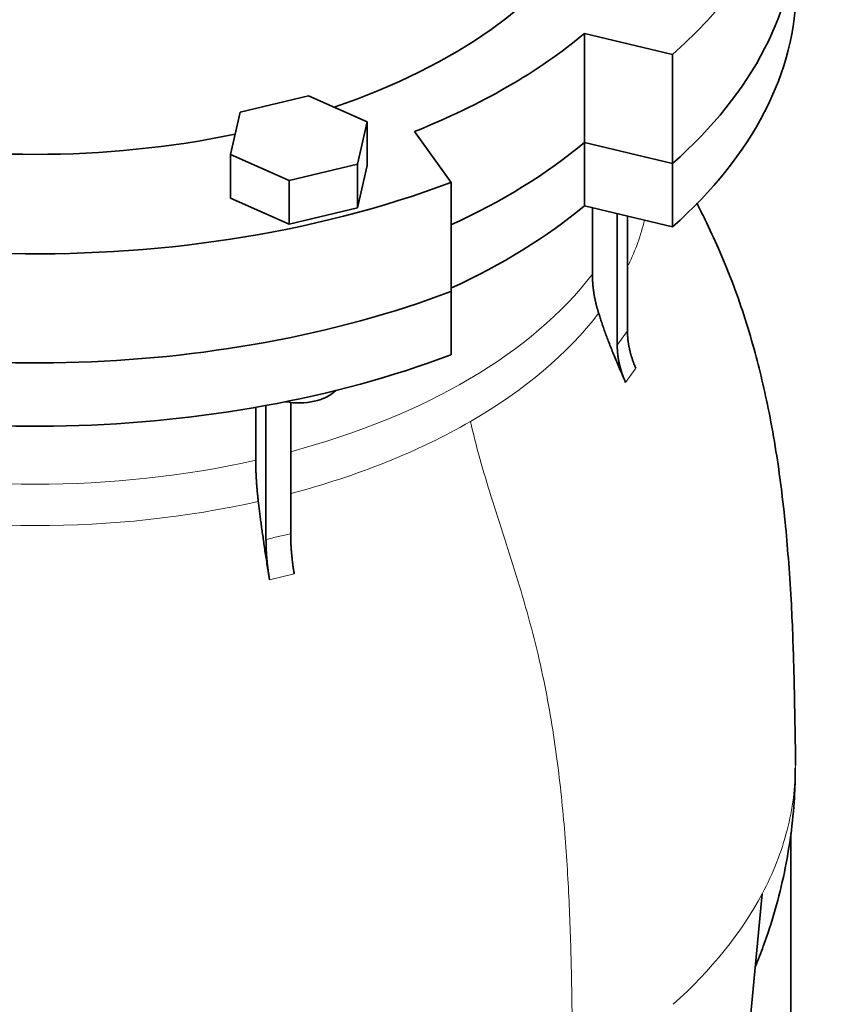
# Model space of a CAD drawing. Header units: millimetres. Extents: x 451 to 1335, y -1116 to 1317.
# Tile 10 of 28: x 1183 to 1335, y -524 to -339. Entities that reach past the tile are written whole.
import ezdxf

# ---------------------------------------------------------------- set-up
doc = ezdxf.new("R2010")
doc.units = ezdxf.units.MM
doc.layers.add('VSI344-454_FLANG', color=7, linetype='Continuous')
doc.layers.add('VSI344-454_TESTA', color=7, linetype='Continuous')

# ---------------------------------------------------------------- blocks, each defined once
blk = doc.blocks.new('SE4')
at = {"layer": 'VSI344-454_FLANG', "color": 7, "linetype": 'Continuous', "lineweight": 35}
for p, q in [((1288.73, -342.01), (1305.22, -345.95)), ((1288.73, -362.42), (1288.73, -342.01)), ((1305.22, -345.95), (1305.22, -366.36)), ((1237.05, -353.71), (1224.24, -356.77)), ((1248.04, -358.58), (1237.05, -353.71)), ((1224.24, -356.77), (1222.44, -364.7)), ((1246.23, -366.51), (1248.04, -358.58)), ((1248.04, -358.58), (1248.04, -366.74)), ((1263.74, -369.9), (1256.91, -360.38)), ((1288.73, -362.42), (1305.22, -366.36)), ((1222.44, -364.7), (1222.44, -372.87)), ((1222.44, -364.7), (1233.43, -369.57)), ((1233.43, -369.57), (1246.23, -366.51)), ((1246.23, -366.51), (1246.23, -374.68)), ((1246.23, -374.68), (1248.04, -366.74)), ((1233.43, -369.57), (1233.43, -377.74)), ((1263.74, -369.9), (1263.74, -390.31)), ((1222.44, -372.87), (1233.43, -377.74)), ((1233.43, -377.74), (1246.23, -374.68))]:
    blk.add_line(p, q, dxfattribs=at)
for centre, major_axis, start_param, end_param in [((1185.87, -301), (-110.25, 0), 2.103318, 6.283185), ((1185.87, -301), (142.5, 0), 2.772791, 5.290477), ((1185.87, -301), (-142.5, 0), 2.563505, 3.510394), ((1185.87, -321.41), (142.5, 0), 3.141593, 5.290477), ((1185.87, -321.41), (-142.5, 0), 2.563505, 3.141593), ((1185.87, -301), (125, 0), 5.316801, 5.678774), ((1185.87, -301), (-110.25, 0), 1.224323, 1.91727), ((1185.87, -321.41), (125, 0), 5.384862, 5.678774)]:
    blk.add_ellipse(centre, major_axis=major_axis, ratio=0.57735, start_param=start_param, end_param=end_param, dxfattribs=at)
at = {"layer": 'VSI344-454_TESTA', "color": 7, "linetype": 'Continuous', "lineweight": 35}
for p, q in [((1305.22, -366.36), (1288.73, -362.42)), ((1288.73, -362.42), (1288.73, -374.26)), ((1305.22, -366.36), (1305.22, -378.2)), ((1305.22, -378.2), (1288.73, -374.26)), ((1290.21, -374.62), (1290.21, -387.06)), ((1294.86, -375.73), (1294.86, -400.35)), ((1296.77, -376.18), (1296.77, -397.68)), ((1263.74, -402.15), (1263.74, -390.31)), ((1227.18, -411.99), (1227.18, -421.89)), ((1229.1, -411.55), (1229.1, -436.75)), ((1233.72, -410.99), (1233.72, -435.65)), ((1327.37, -552.48), (1327.37, -491.75)), ((1318.09, -544.17), (1321.99, -503.04))]:
    blk.add_line(p, q, dxfattribs=at)
at = {"layer": 'VSI344-454_TESTA', "color": 4, "linetype": 'Continuous', "lineweight": 9}
for p, q in [((1294.86, -400.35), (1296.77, -397.68)), ((1296.42, -407.31), (1298.33, -404.64)), ((1229.75, -444.24), (1234.37, -443.13))]:
    blk.add_line(p, q, dxfattribs=at)
at = {"layer": 'VSI344-454_TESTA', "color": 7, "linetype": 'Continuous', "lineweight": 35}
for centre, major_axis, start_param, end_param in [((1185.87, -321.41), (142.5, 0), 3.141593, 5.290477), ((1185.87, -321.41), (-142.5, 0), 2.563505, 3.141593), ((1185.87, -333.25), (142.5, 0), 3.141593, 5.290477), ((1185.87, -333.25), (-142.5, 0), 2.563505, 3.141593), ((1185.87, -321.41), (125, 0), 5.384862, 5.678774), ((1185.87, -333.25), (125, 0), 5.384862, 5.678774), ((1235.24, -406.55), (-8, 0), 1.255839, 2.627445)]:
    blk.add_ellipse(centre, major_axis=major_axis, ratio=0.57735, start_param=start_param, end_param=end_param, dxfattribs=at)
at = {"layer": 'VSI344-454_TESTA', "color": 4, "linetype": 'Continuous', "lineweight": 9}
for centre, major_axis, start_param, end_param in [((1185.87, -367.58), (-115.26, 0), 2.872005, 3.000264), ((1185.87, -360.55), (114, 0), 5.145662, 5.868555), ((1185.87, -367.58), (115.26, 0), 5.497787, 5.868795), ((1185.87, -367.58), (115.26, 0), 5.1409, 5.497787), ((1185.87, -360.55), (114, 0), 4.341621, 5.083156), ((1185.87, -367.58), (-115.26, 0), 1.199788, 1.941804), ((1185.87, -478.97), (142.36, 0), 5.707705, 5.986003)]:
    blk.add_ellipse(centre, major_axis=major_axis, ratio=0.57735, start_param=start_param, end_param=end_param, dxfattribs=at)
at = {"layer": 'VSI344-454_TESTA', "color": 7, "linetype": 'Continuous', "lineweight": 35}
for points, degree, knots in [([(1328.22, -478.99), (1328.22, -478.14), (1328.22, -476.2), (1328.17, -472.98), (1328.11, -469.74), (1328.03, -465.88), (1327.93, -461.02), (1327.75, -455.06), (1327.45, -448.41), (1327.01, -441.51), (1326.39, -434.16), (1325.61, -427.17), (1324.59, -420.04), (1323.4, -413.35), (1322.02, -406.96), (1320.46, -400.85), (1318.6, -394.64), (1316.38, -388.37), (1313.93, -382.43), (1311.68, -377.59), (1310.27, -374.78), (1309.74, -373.75)], 3, [0, 0, 0, 0, 0.0156708, 0.0417553, 0.0663275, 0.0906856, 0.1325071, 0.1748545, 0.2186779, 0.2729195, 0.3197465, 0.3702014, 0.4144989, 0.4626296, 0.5031296, 0.5414952, 0.5841613, 0.6275964, 0.6694384, 0.7075969, 0.7300944, 0.7300944, 0.7300944, 0.7300944]), ([(1290.21, -387.06), (1290.21, -388.85), (1290.5, -390.69), (1290.8, -392.52), (1291.38, -394.37)], 2, [0, 0, 0, 0.5, 0.5, 1, 1, 1]), ([(1296.42, -407.31), (1296.23, -406.87), (1295.85, -406.01), (1295.3, -404.74), (1294.78, -403.51), (1294.29, -402.33), (1293.83, -401.19), (1293.39, -400.09), (1292.99, -399.04), (1292.62, -398.03), (1292.27, -397.06), (1291.95, -396.13), (1291.65, -395.24), (1291.47, -394.66), (1291.38, -394.37)], 3, [0, 0, 0, 0, 0.102224, 0.200826, 0.295868, 0.387409, 0.475507, 0.560216, 0.641588, 0.719673, 0.794516, 0.86616, 0.934643, 1, 1, 1, 1]), ([(1296.77, -397.68), (1296.77, -399.38), (1297.17, -401.14), (1297.56, -402.9), (1298.33, -404.64)], 2, [0, 0, 0, 0.5, 0.5, 1, 1, 1]), ([(1296.42, -407.31), (1295.65, -405.57), (1295.25, -403.81), (1294.86, -402.05), (1294.86, -400.35)], 2, [0, 0, 0, 0.5, 0.5, 1, 1, 1]), ([(1227.18, -421.89), (1227.18, -423.68), (1227.3, -425.62), (1227.42, -427.55), (1227.66, -429.6)], 2, [0, 0, 0, 0.5, 0.5, 1, 1, 1]), ([(1229.75, -444.24), (1229.67, -443.73), (1229.51, -442.74), (1229.28, -441.29), (1229.07, -439.89), (1228.86, -438.54), (1228.67, -437.24), (1228.5, -436), (1228.33, -434.81), (1228.17, -433.67), (1228.03, -432.58), (1227.9, -431.54), (1227.77, -430.55), (1227.7, -429.91), (1227.66, -429.6)], 3, [0, 0, 0, 0, 0.102223, 0.200825, 0.295867, 0.387408, 0.475506, 0.560215, 0.641587, 0.719672, 0.794515, 0.866159, 0.934642, 1, 1, 1, 1]), ([(1233.72, -435.65), (1233.72, -437.35), (1233.88, -439.23), (1234.05, -441.13), (1234.37, -443.13)], 2, [0, 0, 0, 0.499868, 0.499868, 1, 1, 1]), ([(1229.75, -444.24), (1229.43, -442.23), (1229.26, -440.34), (1229.1, -438.45), (1229.1, -436.75)], 2, [0, 0, 0, 0.500133, 0.500133, 1, 1, 1]), ([(1320.77, -516.57), (1321.27, -515.34), (1322.62, -511.84), (1324.51, -506.02), (1326.23, -499.06), (1327.42, -492.1), (1328.1, -485.4), (1328.17, -481.47), (1328.19, -479.45)], 3, [0.3334006, 0.3334006, 0.3334006, 0.3334006, 0.4028756, 0.527997, 0.6517976, 0.7744599, 0.8961594, 0.9934778, 0.9934778, 0.9934778, 0.9934778])]:
    blk.add_open_spline(points, degree=degree, knots=knots, dxfattribs=at)
at = {"layer": 'VSI344-454_TESTA', "color": 4, "linetype": 'Continuous', "lineweight": 9}
for points, knots in [([(1267.37, -414.63), (1268.41, -419.2), (1271.2, -428.86), (1276.34, -444.2), (1280.71, -460.08), (1283.36, -475.1), (1284.93, -489.19), (1285.82, -502.74), (1286.29, -515.98), (1286.43, -527.31), (1286.53, -534.34), (1286.53, -537.08)], [0, 0, 0, 0, 0.117079, 0.240569, 0.360617, 0.476421, 0.590288, 0.703407, 0.816259, 0.929029, 1, 1, 1, 1]), ([(1229.1, -436.75), (1229.1, -436.75), (1229.1, -436.75), (1229.1, -436.75), (1229.88, -436.54), (1231.42, -436.14), (1232.96, -435.8), (1233.72, -435.65), (1233.72, -435.65), (1233.72, -435.65), (1233.72, -435.65)], [0, 0, 0, 0, 0.000018, 0.000018, 0.000018, 0.5, 0.999982, 0.999982, 0.999982, 1, 1, 1, 1]), ([(1328.23, -478.99), (1328.22, -483.05), (1327.7, -487.12), (1325.61, -495.16), (1324.05, -499.14), (1321.99, -503.04)], [0.5005768, 0.5005768, 0.5005768, 0.5005768, 0.75, 0.75, 1, 1, 1, 1])]:
    blk.add_open_spline(points, degree=3, knots=knots, dxfattribs=at)
blk.add_rational_spline([(1043.52, -478.97), (1043.53, -544.82), (1136.83, -573.6), (1227.56, -557.55)], [0.668620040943, 0.547042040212, 0.657502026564, 1], degree=3, dxfattribs=at)

msp = doc.modelspace()

# ---------------------------------------------------------------- block references
msp.add_blockref('SE4', (0, 0))

doc.saveas('drawing.dxf')
